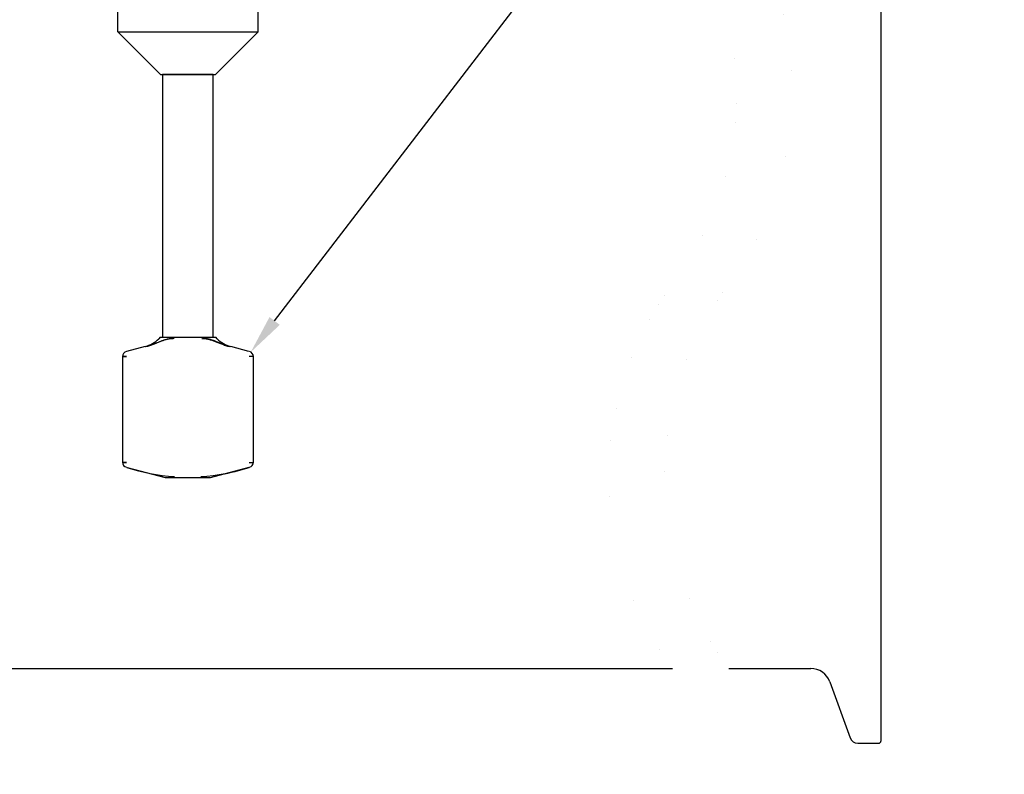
# Paper-space layout 'Sheet1' of a CAD drawing. Header units: millimetres. Extents: x -188 to 296, y -143 to 326.
# Tile 3 of 7: x -66 to 77, y 80 to 190. Entities that reach past the tile are written whole.
import ezdxf
from ezdxf import colors
from ezdxf.entities.mleader import LeaderData, LeaderLine
from ezdxf.lldxf.tags import DXFTag
from ezdxf.math import Vec2, Vec3

# ---------------------------------------------------------------- set-up
doc = ezdxf.new("R2010")
doc.units = ezdxf.units.MM
for name, color, linetype in [('Default', 7, 'Continuous'), ('DV11_Default', 7, 'Continuous'), ('FTP-20TS-30T', 7, 'Continuous'), ('SRD-HD-X3-20T', 7, 'Continuous')]:
    doc.layers.add(name, color=color, linetype=linetype)
tags = doc.linetypes.add('HIDDEN2', pattern=[4.7625, 3.175, -1.5875]).pattern_tags.tags
tags[6:7] = [DXFTag(74, 4), DXFTag(75, 0), DXFTag(340, '0'), DXFTag(46, 0.0), DXFTag(50, 0.0), DXFTag(44, 0.0), DXFTag(45, 0.0)]
tags[4:5] = [DXFTag(74, 4), DXFTag(75, 0), DXFTag(340, '0'), DXFTag(46, 0.0), DXFTag(50, 0.0), DXFTag(44, 0.0), DXFTag(45, 0.0)]

# ---------------------------------------------------------------- blocks, each defined once
blk = doc.blocks.new('SE18')
at = {"layer": 'FTP-20TS-30T', "color": 7, "linetype": 'Continuous'}
for p, q in [((148.448, 133.71), (146.627, 128.708)), ((151.005, 134.183), (149.124, 134.183)), ((151.185, 134.003), (151.185, 52.463)), ((144.936, 127.523), (137.616, 127.523)), ((137.616, 58.943), (144.936, 58.943)), ((146.627, 57.759), (148.448, 52.757)), ((149.124, 52.283), (151.005, 52.283))]:
    blk.add_line(p, q, dxfattribs=at)
for centre, radius, start, end in [((149.124, 133.463), 0.72, 90, 160), ((151.005, 134.003), 0.18, 0, 90), ((144.936, 129.323), 1.8, 270, 340), ((144.936, 57.143), 1.8, 20, 90), ((149.124, 53.003), 0.72, 200, 270), ((151.005, 52.463), 0.18, 270, 360)]:
    blk.add_arc(centre, radius, start, end, dxfattribs=at)
blk = doc.blocks.new('SE19')
at = {"layer": 'DV11_Default', "color": 7, "linetype": 'HIDDEN2'}
for p, q in [((83.134, 115.694), (83.135, 132.378)), ((95.644, 115.694), (95.685, 132.378))]:
    blk.add_line(p, q, dxfattribs=at)
at = {"layer": 'FTP-20TS-30T', "color": 7, "linetype": 'Continuous'}
blk.add_line((32.015, 58.943), (132.616, 58.943), dxfattribs=at)
at = {"layer": 'SRD-HD-X3-20T', "color": 7, "linetype": 'HIDDEN2'}
for p, q in [((83.134, 115.694), (95.644, 115.694)), ((83.134, 115.694), (86.959, 111.869)), ((91.819, 111.869), (95.644, 115.694)), ((91.819, 111.869), (86.959, 111.869)), ((87.13, 111.905), (87.094, 111.869)), ((91.647, 111.905), (87.13, 111.905)), ((87.13, 111.905), (87.13, 88.467)), ((91.684, 111.869), (91.647, 111.905)), ((91.647, 88.467), (91.647, 111.905)), ((86.914, 88.467), (86.787, 88.339)), ((86.914, 88.467), (91.864, 88.467)), ((87.717, 88.339), (88.085, 88.373)), ((88.152, 88.373), (87.778, 88.339)), ((90.626, 88.373), (91, 88.339)), ((91.06, 88.339), (90.693, 88.373)), ((91.991, 88.339), (91.864, 88.467)), ((85.576, 87.641), (83.923, 87.198)), ((94.805, 87.211), (93.201, 87.641)), ((83.539, 86.798), (83.539, 77.278)), ((95.238, 77.273), (95.238, 86.803)), ((83.975, 76.865), (87.364, 75.957)), ((91.414, 75.957), (94.854, 76.878)), ((87.364, 75.957), (91.414, 75.957))]:
    blk.add_line(p, q, dxfattribs=at)
for centre, radius, start, end in [((84.877, 90.249), 2.7, 285, 315), ((93.9, 90.249), 2.7, 225, 255), ((84.005, 86.738), 0.466, 102.32705, 178.55645), ((94.772, 86.738), 0.466, 1.44355, 77.67295), ((94.856, 82.306), 4.46, 85.07911, 89.96687), ((84.005, 77.339), 0.466, 181.44457, 257.67366), ((94.856, 81.756), 4.446, 270.02555, 274.92858), ((94.772, 77.339), 0.466, 282.32634, 358.55543), ((89.208, 92.64), 16.623, 251.50068, 266.47946), ((89.457, 93.281), 17.266, 273.55664, 288.16884), ((89.569, 92.64), 16.623, 279.50864, 288.49932), ((89.569, 92.64), 16.623, 273.52054, 274.35356)]:
    blk.add_arc(centre, radius, start, end, dxfattribs=at)
for points, knots in [([(85.639, 87.641), (85.699, 87.656), (85.819, 87.686), (85.991, 87.74), (86.157, 87.797), (86.316, 87.857), (86.468, 87.919), (86.615, 87.979), (86.757, 88.039), (86.896, 88.096), (87.033, 88.149), (87.168, 88.198), (87.303, 88.243), (87.439, 88.281), (87.577, 88.315), (87.67, 88.331), (87.717, 88.339)], [0, 0, 0, 0, 0.082872, 0.16335, 0.241517, 0.317481, 0.391376, 0.463366, 0.533645, 0.602437, 0.669993, 0.736596, 0.802555, 0.868204, 0.933895, 1, 1, 1, 1]), ([(87.778, 88.339), (87.726, 88.33), (87.624, 88.312), (87.473, 88.276), (87.324, 88.233), (87.176, 88.184), (87.027, 88.129), (86.876, 88.07), (86.721, 88.007), (86.562, 87.942), (86.397, 87.876), (86.226, 87.811), (86.046, 87.748), (85.857, 87.689), (85.727, 87.657), (85.661, 87.641)], [0, 0, 0, 0, 0.071167, 0.141889, 0.212625, 0.283813, 0.355861, 0.429143, 0.503997, 0.58072, 0.65957, 0.740762, 0.824477, 0.910854, 1, 1, 1, 1]), ([(91, 88.339), (91.051, 88.33), (91.154, 88.312), (91.305, 88.276), (91.454, 88.233), (91.602, 88.184), (91.751, 88.129), (91.902, 88.07), (92.056, 88.007), (92.215, 87.942), (92.38, 87.876), (92.552, 87.811), (92.732, 87.748), (92.92, 87.689), (93.05, 87.657), (93.116, 87.641)], [0, 0, 0, 0, 0.071167, 0.141889, 0.212625, 0.283813, 0.355861, 0.429143, 0.503997, 0.58072, 0.65957, 0.740762, 0.824477, 0.910854, 1, 1, 1, 1]), ([(93.139, 87.641), (93.078, 87.656), (92.959, 87.686), (92.786, 87.74), (92.621, 87.797), (92.462, 87.857), (92.31, 87.919), (92.163, 87.979), (92.02, 88.039), (91.881, 88.096), (91.745, 88.149), (91.61, 88.198), (91.475, 88.243), (91.339, 88.281), (91.201, 88.315), (91.107, 88.331), (91.06, 88.339)], [0, 0, 0, 0, 0.082872, 0.16335, 0.241517, 0.317481, 0.391376, 0.463366, 0.533645, 0.602437, 0.669993, 0.736596, 0.802555, 0.868204, 0.933895, 1, 1, 1, 1]), ([(83.904, 86.766), (83.882, 86.765), (83.837, 86.763), (83.776, 86.76), (83.719, 86.758), (83.669, 86.756), (83.626, 86.755), (83.591, 86.753), (83.565, 86.752), (83.547, 86.752), (83.539, 86.751), (83.54, 86.751), (83.55, 86.752), (83.57, 86.752), (83.598, 86.753), (83.635, 86.755), (83.68, 86.756), (83.732, 86.758), (83.789, 86.76), (83.852, 86.763), (83.897, 86.765), (83.919, 86.766)], [0, 0, 0, 0, 0.052658, 0.105307, 0.157949, 0.210584, 0.263213, 0.315837, 0.368457, 0.421076, 0.473692, 0.526308, 0.578924, 0.631543, 0.684163, 0.736787, 0.789416, 0.842051, 0.894693, 0.947342, 1, 1, 1, 1]), ([(83.919, 77.31), (83.897, 77.311), (83.852, 77.313), (83.789, 77.316), (83.732, 77.318), (83.68, 77.32), (83.635, 77.322), (83.598, 77.323), (83.57, 77.324), (83.55, 77.324), (83.54, 77.325), (83.539, 77.325), (83.547, 77.324), (83.565, 77.324), (83.591, 77.323), (83.626, 77.322), (83.669, 77.32), (83.719, 77.318), (83.776, 77.316), (83.837, 77.313), (83.882, 77.311), (83.904, 77.31)], [0, 0, 0, 0, 0.052658, 0.105307, 0.157949, 0.210584, 0.263213, 0.315837, 0.368457, 0.421076, 0.473692, 0.526308, 0.578924, 0.631543, 0.684163, 0.736787, 0.789416, 0.842051, 0.894693, 0.947342, 1, 1, 1, 1])]:
    blk.add_open_spline(points, degree=3, knots=knots, dxfattribs=at)
blk = doc.blocks.new('SE20')
at = {"layer": 'Default', "color": 7, "linetype": 'Continuous', "const_width": 0.00025}
for points in [[(132.616, 58.943, -0.333333), (132.616, 93.233, 0.333333), (132.616, 127.523, 0.333333)], [(137.616, 58.943, -0.333333), (137.616, 93.233, 0.333333), (137.616, 127.523, 0.333333)]]:
    blk.add_lwpolyline(points, format="xyb", dxfattribs=at)

psp = doc.layouts.new('Sheet1')

# ---------------------------------------------------------------- block references
at = {"layer": 'Default', "xscale": 1.635094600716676, "yscale": 1.635094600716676, "zscale": 1.635094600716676}
for name in ['SE19', 'SE18', 'SE20']:
    psp.add_blockref(name, (-187.792, -1.028), dxfattribs=at)

# ---------------------------------------------------------------- leaders
at = {"layer": 'Default', "color": 7, "linetype": 'Continuous'}
ml = psp.add_multileader_mtext('Standard', dxfattribs=at)
ml.set_content('{\\pxsm0.9;\\fSolid Edge ISO|b0||i0||c0|p34;\\W1.;SRD sensor paddle\\Pis parallel to the flow\\P}', color=7)
ml.set_leader_properties()
ml.build(insert=Vec2(0, 0))
ml.multileader.update_dxf_attribs({"dogleg_length": 5.25, "arrow_head_size": 5.723})
ctx = ml.context
ctx.base_point, ctx.char_height, ctx.arrow_head_size, ctx.landing_gap_size, ctx.plane_origin = Vec3(52.452, 240.934), 5.72283, 5.723, 2.003, Vec3(-187.792, -1.028)
notes = []
notes.append((ctx, [(0, (1, 1, 0), (43.868, 240.934), (1, 0), 8.584, [(0, [(-32.472, 141.469)], 0, [])])]))
ctx.mtext.insert = Vec3(54.455, 244.557)
ml = psp.add_multileader_mtext('Standard', dxfattribs=at)
ml.set_content('{\\pxsm0.9;\\fSolid Edge ISO|b0||i0||c0|p34;\\W1.;This accessory should not be used in fluids\\Pand applications where there is a chance of\\Pplugging at the base of the sensor.\\P}', color=7)
ml.set_leader_properties()
ml.build(insert=Vec2(0, 0))
ml.multileader.update_dxf_attribs({"dogleg_length": 5.25, "arrow_head_size": 5.723})
ctx = ml.context
ctx.base_point, ctx.char_height, ctx.arrow_head_size, ctx.landing_gap_size, ctx.plane_origin = Vec3(-1.767, 71.432), 5.72283, 5.723, 2.003, Vec3(-187.792, -1.028)
notes.append((ctx, [(0, (1, 1, 0), (133.139, 71.432), (-1, 0), 8.584, [(0, [(188.079, 119.054)], 0, [])])]))
ctx.mtext.insert = Vec3(0.318, 75.054)
for ctx, leaders in notes:
    for number, flags, end, landing, length, lines in leaders:
        leader = LeaderData()
        leader.index, (leader.has_last_leader_line, leader.has_dogleg_vector, leader.attachment_direction) = number, flags
        leader.last_leader_point, leader.dogleg_vector, leader.dogleg_length = Vec3(end), Vec3(landing), length
        for number, points, colour, breaks in lines:
            line = LeaderLine()
            line.index, line.vertices, line.color, line.breaks = number, Vec3.list(points), colors.encode_raw_color(colour), breaks
            leader.lines.append(line)
        ctx.leaders.append(leader)

doc.saveas('drawing.dxf')
